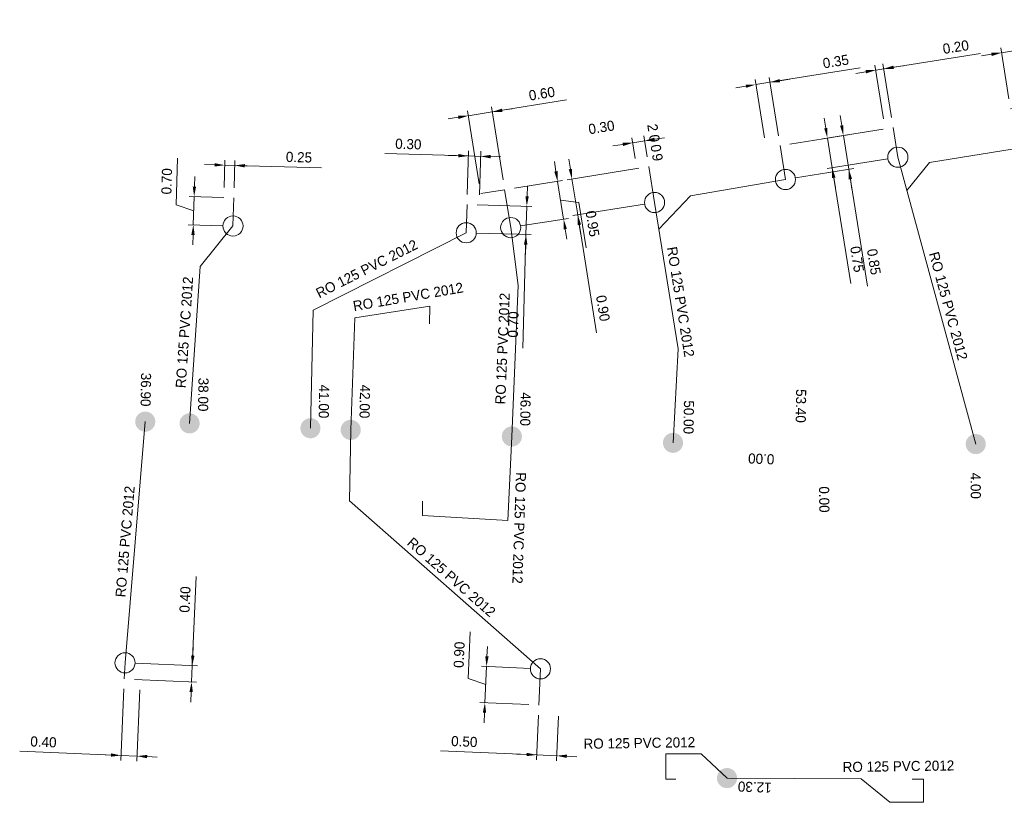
# Model space of a CAD drawing. Header units: metres. Extents: x 134035 to 140154, y 395174 to 396296.
# Tile 2 of 30: x 134084 to 134109, y 395199 to 395219. Entities that reach past the tile are written whole.
import ezdxf
from ezdxf.enums import TextEntityAlignment as Align

# ---------------------------------------------------------------- set-up
doc = ezdxf.new("R2010")
doc.units = ezdxf.units.M
doc.header["$MEASUREMENT"] = 0
doc.layers.get('Defpoints').update_dxf_attribs({"color": 124, "lineweight": 0})
for name, color, linetype, lineweight in [('Br-aansl-hulpst gem inlaat', 3, 'Continuous', 0), ('Br-aansl-hulpst gem ontstoppingsstuk', 3, 'Continuous', 0), ('Br-aansl-hulpst rwa inlaat', 4, 'Continuous', 0), ('Br-aansl-leiding gem', 3, 'Continuous', 0), ('Br-aansl-leiding rwa', 4, 'Continuous', 0), ('Br-text-aansl leiding gem', 3, 'Continuous', 0), ('Br-text-aansl leiding rwa en vrwa', 4, 'Continuous', 0), ('Br-text-aansl maatvoering', 7, 'Continuous', 0), ('Br-text-aansl opmerkingen', 7, 'Continuous', 0)]:
    doc.layers.add(name, color=color, linetype=linetype, lineweight=lineweight)
doc.styles.add('2.5mm_0', font='arial.ttf')
doc.styles.add('Style-ENGINEERING', font='ENGINEERING.shx')
doc.styles.add('Working 1.25mm', font='WORKING.shx', dxfattribs={"height": 0.00125})
doc.dimstyles.new('til-standaard pijl civiel', dxfattribs={"dimtxt": 0.00125, "dimasz": 0.00125, "dimexe": 0.000625, "dimexo": 0.000625, "dimgap": 0.000625, "dimtad": 1, "dimzin": 3, "dimdsep": 46, "dimtxsty": 'Working 1.25mm', "dimcen": 0, "dimclrd": 256, "dimazin": 0, "dimtfac": 1, "dimtdec": 0, "dimtmove": 1, "dimatfit": 1, "dimfxl": 1, "dimfrac": 2, "dimtolj": 1, "dimtzin": 3, "dimlwd": 0, "dimarcsym": 0})

# ---------------------------------------------------------------- blocks, each defined once
blk = doc.blocks.new('Br0-OS gem')
at = {"layer": 'Br-aansl-hulpst gem ontstoppingsstuk', "color": 3, "linetype": 'Continuous', "lineweight": 0}
blk.add_circle((0, 0), 0.25, dxfattribs=at)
blk = doc.blocks.new('Br0-PI rwa')
at = {"layer": 'Br-aansl-hulpst rwa inlaat'}
h = blk.add_hatch(color=256, dxfattribs=at)
edge = h.paths.add_edge_path()
edge.add_arc((0, 0), 0.25, 0, 360)
blk = doc.blocks.new('Br0-PI gem')
at = {"layer": 'Br-aansl-hulpst gem inlaat'}
h = blk.add_hatch(color=256, dxfattribs=at)
edge = h.paths.add_edge_path()
edge.add_arc((0, 0), 0.25, 0, 360)
blk = doc.blocks.new('*D310')
at = {"layer": 'Br-text-aansl maatvoering', "color": 7, "linetype": 'Continuous', "lineweight": 0, "transparency": 16777216}
for p, q in [((134086.989, 395202.311), (134086.911, 395200.538)), ((134087.388, 395202.293), (134087.311, 395200.52))]:
    blk.add_line(p, q, dxfattribs=at)
at = {"layer": 'Br-text-aansl maatvoering', "linetype": 'Continuous', "lineweight": 0, "transparency": 16777216}
for p, q in [((134084.404, 395200.772), (134086.917, 395200.662)), ((134086.667, 395200.673), (134086.417, 395200.684)), ((134087.316, 395200.645), (134086.917, 395200.662)), ((134087.316, 395200.645), (134086.917, 395200.662)), ((134087.566, 395200.634), (134087.816, 395200.623))]:
    blk.add_line(p, q, dxfattribs=at)
at = {"layer": 'Br-text-aansl maatvoering', "linetype": 'Continuous', "transparency": 16777216}
for points in [[(134086.669, 395200.715), (134086.665, 395200.632), (134086.917, 395200.662)], [(134087.568, 395200.676), (134087.564, 395200.593), (134087.316, 395200.645)]]:
    blk.add_solid(points, dxfattribs=at)
at = {"layer": 'Defpoints', "color": 0, "linetype": 'Continuous', "transparency": 16777216}
for p in [(134086.999, 395202.56), (134087.399, 395202.543), (134086.917, 395200.662)]:
    blk.add_point(p, dxfattribs=at)
at = {"layer": 'Br-text-aansl maatvoering', "color": 7, "linetype": 'Continuous', "lineweight": 0, "transparency": 16777216, "insert": (134084.994, 395200.997), "char_height": 0.25, "attachment_point": 5, "rotation": 357.5083, "style": '2.5mm_0'}
blk.add_mtext('\\A1;\\FENGINEERING;0.40', dxfattribs=at)
blk = doc.blocks.new('*D311')
at = {"layer": 'Br-text-aansl maatvoering', "color": 7, "linetype": 'Continuous', "lineweight": 0, "transparency": 16777216}
for p, q in [((134097.27, 395201.662), (134097.221, 395200.551)), ((134097.769, 395201.64), (134097.72, 395200.529))]:
    blk.add_line(p, q, dxfattribs=at)
at = {"layer": 'Br-text-aansl maatvoering', "linetype": 'Continuous', "lineweight": 0, "transparency": 16777216}
for p, q in [((134094.842, 395200.78), (134097.226, 395200.676)), ((134096.977, 395200.687), (134096.727, 395200.698)), ((134097.726, 395200.654), (134097.226, 395200.676)), ((134097.726, 395200.654), (134097.226, 395200.676)), ((134097.976, 395200.643), (134098.225, 395200.632))]:
    blk.add_line(p, q, dxfattribs=at)
at = {"layer": 'Br-text-aansl maatvoering', "linetype": 'Continuous', "transparency": 16777216}
for points in [[(134096.978, 395200.728), (134096.975, 395200.645), (134097.226, 395200.676)], [(134097.977, 395200.685), (134097.974, 395200.601), (134097.726, 395200.654)]]:
    blk.add_solid(points, dxfattribs=at)
at = {"layer": 'Defpoints', "color": 0, "linetype": 'Continuous', "transparency": 16777216}
for p in [(134097.28, 395201.912), (134097.78, 395201.89), (134097.226, 395200.676)]:
    blk.add_point(p, dxfattribs=at)
at = {"layer": 'Br-text-aansl maatvoering', "color": 7, "linetype": 'Continuous', "lineweight": 0, "transparency": 16777216, "insert": (134095.432, 395201.006), "char_height": 0.25, "attachment_point": 5, "rotation": 357.4886, "style": '2.5mm_0'}
blk.add_mtext('\\A1;\\FENGINEERING;0.50', dxfattribs=at)
blk = doc.blocks.new('*D312')
at = {"layer": 'Br-text-aansl maatvoering', "linetype": 'Continuous', "lineweight": 0, "transparency": 16777216}
for p, q in [((134095.531, 395202.571), (134095.581, 395203.728)), ((134095.994, 395203.119), (134096.005, 395203.369)), ((134095.943, 395201.971), (134095.983, 395202.87)), ((134095.943, 395201.971), (134095.983, 395202.87)), ((134095.963, 395202.42), (134095.531, 395202.571)), ((134095.932, 395201.721), (134095.921, 395201.471))]:
    blk.add_line(p, q, dxfattribs=at)
at = {"layer": 'Br-text-aansl maatvoering', "color": 7, "linetype": 'Continuous', "lineweight": 0, "transparency": 16777216}
for p, q in [((134097.07, 395202.822), (134095.858, 395202.875)), ((134097.031, 395201.923), (134095.818, 395201.976))]:
    blk.add_line(p, q, dxfattribs=at)
at = {"layer": 'Br-text-aansl maatvoering', "linetype": 'Continuous', "transparency": 16777216}
for points in [[(134095.952, 395203.121), (134096.035, 395203.118), (134095.983, 395202.87)], [(134095.891, 395201.723), (134095.974, 395201.719), (134095.943, 395201.971)]]:
    blk.add_solid(points, dxfattribs=at)
at = {"layer": 'Defpoints', "color": 0, "linetype": 'Continuous', "transparency": 16777216}
for p in [(134095.983, 395202.87), (134097.32, 395202.811), (134097.28, 395201.912)]:
    blk.add_point(p, dxfattribs=at)
at = {"layer": 'Br-text-aansl maatvoering', "color": 7, "linetype": 'Continuous', "lineweight": 0, "transparency": 16777216, "insert": (134095.305, 395203.161), "char_height": 0.25, "attachment_point": 5, "rotation": 87.4886, "style": '2.5mm_0'}
blk.add_mtext('\\A1;\\FENGINEERING;0.90', dxfattribs=at)
blk = doc.blocks.new('*D313')
at = {"layer": 'Br-text-aansl maatvoering', "linetype": 'Continuous', "lineweight": 0, "transparency": 16777216}
for p, q in [((134088.782, 395205.099), (134088.686, 395202.887)), ((134088.697, 395203.137), (134088.707, 395203.387)), ((134088.686, 395202.887), (134088.668, 395202.488)), ((134088.686, 395202.887), (134088.668, 395202.488)), ((134088.657, 395202.238), (134088.647, 395201.988))]:
    blk.add_line(p, q, dxfattribs=at)
at = {"layer": 'Br-text-aansl maatvoering', "color": 7, "linetype": 'Continuous', "lineweight": 0, "transparency": 16777216}
for p, q in [((134087.267, 395202.949), (134088.811, 395202.882)), ((134087.249, 395202.55), (134088.793, 395202.482))]:
    blk.add_line(p, q, dxfattribs=at)
at = {"layer": 'Br-text-aansl maatvoering', "linetype": 'Continuous', "transparency": 16777216}
for points in [[(134088.655, 395203.139), (134088.738, 395203.135), (134088.686, 395202.887)], [(134088.616, 395202.24), (134088.699, 395202.236), (134088.668, 395202.488)]]:
    blk.add_solid(points, dxfattribs=at)
at = {"layer": 'Defpoints', "color": 0, "linetype": 'Continuous', "transparency": 16777216}
for p in [(134087.017, 395202.96), (134086.999, 395202.56), (134088.668, 395202.488)]:
    blk.add_point(p, dxfattribs=at)
at = {"layer": 'Br-text-aansl maatvoering', "color": 7, "linetype": 'Continuous', "lineweight": 0, "transparency": 16777216, "insert": (134088.506, 395204.531), "char_height": 0.25, "attachment_point": 5, "rotation": 87.5083, "style": '2.5mm_0'}
blk.add_mtext('\\A1;\\FENGINEERING;0.40', dxfattribs=at)
blk = doc.blocks.new('*D327')
at = {"layer": 'Br-text-aansl maatvoering', "color": 7, "linetype": 'Continuous', "lineweight": 0, "transparency": 16777216}
for p, q in [((134089.473, 395214.754), (134089.493, 395215.431)), ((134089.723, 395214.747), (134089.743, 395215.424))]:
    blk.add_line(p, q, dxfattribs=at)
at = {"layer": 'Br-text-aansl maatvoering', "linetype": 'Continuous', "lineweight": 0, "transparency": 16777216}
for p, q in [((134089.239, 395215.313), (134088.99, 395215.321)), ((134089.489, 395215.306), (134089.739, 395215.299)), ((134089.489, 395215.306), (134089.739, 395215.299)), ((134091.894, 395215.236), (134089.739, 395215.299)), ((134089.989, 395215.291), (134090.239, 395215.284))]:
    blk.add_line(p, q, dxfattribs=at)
at = {"layer": 'Br-text-aansl maatvoering', "linetype": 'Continuous', "transparency": 16777216}
for points in [[(134089.241, 395215.355), (134089.238, 395215.272), (134089.489, 395215.306)], [(134089.99, 395215.333), (134089.988, 395215.25), (134089.739, 395215.299)]]:
    blk.add_solid(points, dxfattribs=at)
at = {"layer": 'Defpoints', "color": 0, "linetype": 'Continuous', "transparency": 16777216}
for p in [(134089.739, 395215.299), (134089.466, 395214.504), (134089.716, 395214.497)]:
    blk.add_point(p, dxfattribs=at)
at = {"layer": 'Br-text-aansl maatvoering', "color": 7, "linetype": 'Continuous', "lineweight": 0, "transparency": 16777216, "insert": (134091.332, 395215.503), "char_height": 0.25, "attachment_point": 5, "rotation": 358.3293, "style": '2.5mm_0'}
blk.add_mtext('\\A1;\\FENGINEERING;0.25', dxfattribs=at)
blk = doc.blocks.new('*D328')
at = {"layer": 'Br-text-aansl maatvoering', "linetype": 'Continuous', "lineweight": 0, "transparency": 16777216}
for p, q in [((134088.286, 395214.32), (134088.32, 395215.478)), ((134088.738, 395214.775), (134088.746, 395215.025)), ((134088.731, 395214.525), (134088.711, 395213.826)), ((134088.731, 395214.525), (134088.711, 395213.826)), ((134088.721, 395214.176), (134088.286, 395214.32)), ((134088.703, 395213.576), (134088.696, 395213.326))]:
    blk.add_line(p, q, dxfattribs=at)
at = {"layer": 'Br-text-aansl maatvoering', "color": 7, "linetype": 'Continuous', "lineweight": 0, "transparency": 16777216}
for p, q in [((134089.466, 395214.504), (134088.606, 395214.529)), ((134089.446, 395213.804), (134088.586, 395213.829))]:
    blk.add_line(p, q, dxfattribs=at)
at = {"layer": 'Br-text-aansl maatvoering', "linetype": 'Continuous', "transparency": 16777216}
for points in [[(134088.697, 395214.777), (134088.78, 395214.774), (134088.731, 395214.525)], [(134088.662, 395213.577), (134088.745, 395213.575), (134088.711, 395213.826)]]:
    blk.add_solid(points, dxfattribs=at)
at = {"layer": 'Defpoints', "color": 0, "linetype": 'Continuous', "transparency": 16777216}
for p in [(134089.716, 395214.497), (134088.711, 395213.826), (134089.695, 395213.797)]:
    blk.add_point(p, dxfattribs=at)
at = {"layer": 'Br-text-aansl maatvoering', "color": 7, "linetype": 'Continuous', "lineweight": 0, "transparency": 16777216, "insert": (134088.052, 395214.906), "char_height": 0.25, "attachment_point": 5, "rotation": 88.3293, "style": '2.5mm_0'}
blk.add_mtext('\\A1;\\FENGINEERING;0.70', dxfattribs=at)
blk = doc.blocks.new('*D329')
at = {"layer": 'Br-text-aansl maatvoering', "color": 7, "linetype": 'Continuous', "lineweight": 0, "transparency": 16777216}
for p, q in [((134095.507, 395214.579), (134095.539, 395215.659)), ((134095.807, 395214.57), (134095.839, 395215.65))]:
    blk.add_line(p, q, dxfattribs=at)
at = {"layer": 'Br-text-aansl maatvoering', "linetype": 'Continuous', "lineweight": 0, "transparency": 16777216}
for p, q in [((134093.458, 395215.594), (134095.535, 395215.534)), ((134095.285, 395215.541), (134095.035, 395215.548)), ((134095.535, 395215.534), (134095.835, 395215.525)), ((134095.535, 395215.534), (134095.835, 395215.525)), ((134096.085, 395215.518), (134096.335, 395215.511))]:
    blk.add_line(p, q, dxfattribs=at)
at = {"layer": 'Br-text-aansl maatvoering', "linetype": 'Continuous', "transparency": 16777216}
for points in [[(134095.286, 395215.583), (134095.284, 395215.5), (134095.535, 395215.534)], [(134096.086, 395215.56), (134096.084, 395215.476), (134095.835, 395215.525)]]:
    blk.add_solid(points, dxfattribs=at)
at = {"layer": 'Defpoints', "color": 0, "linetype": 'Continuous', "transparency": 16777216}
for p in [(134095.835, 395215.525), (134095.5, 395214.329), (134095.8, 395214.32)]:
    blk.add_point(p, dxfattribs=at)
at = {"layer": 'Br-text-aansl maatvoering', "color": 7, "linetype": 'Continuous', "lineweight": 0, "transparency": 16777216, "insert": (134094.044, 395215.828), "char_height": 0.25, "attachment_point": 5, "rotation": 358.3416, "style": '2.5mm_0'}
blk.add_mtext('\\A1;\\FENGINEERING;0.30', dxfattribs=at)
blk = doc.blocks.new('*D330')
at = {"layer": 'Br-text-aansl maatvoering', "linetype": 'Continuous', "lineweight": 0, "transparency": 16777216}
for p, q in [((134097.968, 395216.923), (134096.122, 395216.627)), ((134096.122, 395216.627), (134095.53, 395216.532)), ((134096.122, 395216.627), (134095.53, 395216.532)), ((134096.369, 395216.667), (134096.616, 395216.707)), ((134095.283, 395216.493), (134095.036, 395216.453))]:
    blk.add_line(p, q, dxfattribs=at)
at = {"layer": 'Br-text-aansl maatvoering', "color": 7, "linetype": 'Continuous', "lineweight": 0, "transparency": 16777216}
for p, q in [((134095.8, 395214.847), (134095.51, 395216.656)), ((134096.393, 395214.942), (134096.103, 395216.751))]:
    blk.add_line(p, q, dxfattribs=at)
at = {"layer": 'Br-text-aansl maatvoering', "linetype": 'Continuous', "transparency": 16777216}
for points in [[(134096.363, 395216.708), (134096.376, 395216.626), (134096.122, 395216.627)], [(134095.277, 395216.534), (134095.29, 395216.452), (134095.53, 395216.532)]]:
    blk.add_solid(points, dxfattribs=at)
at = {"layer": 'Defpoints', "color": 0, "linetype": 'Continuous', "transparency": 16777216}
for p in [(134095.53, 395216.532), (134096.432, 395214.695), (134095.84, 395214.6)]:
    blk.add_point(p, dxfattribs=at)
at = {"layer": 'Br-text-aansl maatvoering', "color": 7, "linetype": 'Continuous', "lineweight": 0, "transparency": 16777216, "insert": (134097.356, 395217.08), "char_height": 0.25, "attachment_point": 5, "rotation": 9.1116, "style": '2.5mm_0'}
blk.add_mtext('\\A1;\\FENGINEERING;0.60', dxfattribs=at)
blk = doc.blocks.new('*D331')
at = {"layer": 'Br-text-aansl maatvoering', "color": 7, "linetype": 'Continuous', "lineweight": 0, "transparency": 16777216}
for p, q in [((134099.672, 395215.468), (134099.59, 395215.985)), ((134099.969, 395215.515), (134099.886, 395216.032))]:
    blk.add_line(p, q, dxfattribs=at)
at = {"layer": 'Br-text-aansl maatvoering', "linetype": 'Continuous', "lineweight": 0, "transparency": 16777216}
for p, q in [((134099.609, 395215.861), (134099.906, 395215.909)), ((134100.152, 395215.948), (134100.399, 395215.988)), ((134099.362, 395215.822), (134099.116, 395215.782))]:
    blk.add_line(p, q, dxfattribs=at)
at = {"layer": 'Br-text-aansl maatvoering', "linetype": 'Continuous', "transparency": 16777216}
for points in [[(134100.146, 395215.99), (134100.159, 395215.907), (134099.906, 395215.909)], [(134099.356, 395215.863), (134099.369, 395215.781), (134099.609, 395215.861)]]:
    blk.add_solid(points, dxfattribs=at)
at = {"layer": 'Defpoints', "color": 0, "linetype": 'Continuous', "transparency": 16777216}
for p in [(134099.906, 395215.909), (134099.712, 395215.221), (134100.008, 395215.269)]:
    blk.add_point(p, dxfattribs=at)
at = {"layer": 'Br-text-aansl maatvoering', "color": 7, "linetype": 'Continuous', "lineweight": 0, "transparency": 16777216, "insert": (134098.834, 395216.244), "char_height": 0.25, "attachment_point": 5, "rotation": 9.1112, "style": '2.5mm_0'}
blk.add_mtext('\\A1;\\FENGINEERING;0.30', dxfattribs=at)
blk = doc.blocks.new('*D332')
at = {"layer": 'Br-text-aansl maatvoering', "linetype": 'Continuous', "lineweight": 0, "transparency": 16777216}
for p, q in [((134105.249, 395217.72), (134103.011, 395217.361)), ((134102.665, 395217.306), (134103.011, 395217.361)), ((134102.665, 395217.306), (134103.011, 395217.361)), ((134103.258, 395217.401), (134103.504, 395217.44)), ((134102.418, 395217.266), (134102.171, 395217.227))]:
    blk.add_line(p, q, dxfattribs=at)
at = {"layer": 'Br-text-aansl maatvoering', "color": 7, "linetype": 'Continuous', "lineweight": 0, "transparency": 16777216}
for p, q in [((134102.877, 395215.982), (134102.645, 395217.429)), ((134103.223, 395216.037), (134102.991, 395217.485))]:
    blk.add_line(p, q, dxfattribs=at)
at = {"layer": 'Br-text-aansl maatvoering', "linetype": 'Continuous', "transparency": 16777216}
for points in [[(134103.251, 395217.442), (134103.264, 395217.36), (134103.011, 395217.361)], [(134102.412, 395217.307), (134102.425, 395217.225), (134102.665, 395217.306)]]:
    blk.add_solid(points, dxfattribs=at)
at = {"layer": 'Defpoints', "color": 0, "linetype": 'Continuous', "transparency": 16777216}
for p in [(134103.011, 395217.361), (134102.917, 395215.735), (134103.263, 395215.79)]:
    blk.add_point(p, dxfattribs=at)
at = {"layer": 'Br-text-aansl maatvoering', "color": 7, "linetype": 'Continuous', "lineweight": 0, "transparency": 16777216, "insert": (134104.647, 395217.878), "char_height": 0.25, "attachment_point": 5, "rotation": 9.1115, "style": '2.5mm_0'}
blk.add_mtext('\\A1;\\FENGINEERING;0.35', dxfattribs=at)
blk = doc.blocks.new('*D333')
at = {"layer": 'Br-text-aansl maatvoering', "linetype": 'Continuous', "lineweight": 0, "transparency": 16777216}
for p, q in [((134111.554, 395218.545), (134109.152, 395218.159)), ((134108.757, 395218.095), (134109.152, 395218.159)), ((134108.757, 395218.095), (134109.152, 395218.159)), ((134109.399, 395218.198), (134109.646, 395218.238)), ((134108.51, 395218.056), (134108.263, 395218.016))]:
    blk.add_line(p, q, dxfattribs=at)
at = {"layer": 'Br-text-aansl maatvoering', "color": 7, "linetype": 'Continuous', "lineweight": 0, "transparency": 16777216}
for p, q in [((134108.94, 395216.954), (134108.737, 395218.219)), ((134109.335, 395217.017), (134109.132, 395218.282))]:
    blk.add_line(p, q, dxfattribs=at)
at = {"layer": 'Br-text-aansl maatvoering', "linetype": 'Continuous', "transparency": 16777216}
for points in [[(134108.504, 395218.097), (134108.517, 395218.015), (134108.757, 395218.095)], [(134109.392, 395218.24), (134109.405, 395218.157), (134109.152, 395218.159)]]:
    blk.add_solid(points, dxfattribs=at)
at = {"layer": 'Defpoints', "color": 0, "linetype": 'Continuous', "transparency": 16777216}
for p in [(134109.152, 395218.159), (134108.98, 395216.707), (134109.375, 395216.77)]:
    blk.add_point(p, dxfattribs=at)
at = {"layer": 'Br-text-aansl maatvoering', "color": 7, "linetype": 'Continuous', "lineweight": 0, "transparency": 16777216, "insert": (134110.942, 395218.701), "char_height": 0.25, "attachment_point": 5, "rotation": 9.1237, "style": '2.5mm_0'}
blk.add_mtext('\\A1;\\FENGINEERING;0.40', dxfattribs=at)
blk = doc.blocks.new('*D341')
at = {"layer": 'Br-text-aansl maatvoering', "linetype": 'Continuous', "lineweight": 0, "transparency": 16777216}
for p, q in [((134097.705, 395215.152), (134097.666, 395215.399)), ((134097.745, 395214.905), (134097.895, 395213.967)), ((134097.745, 395214.905), (134097.895, 395213.967)), ((134097.82, 395214.436), (134098.274, 395214.376)), ((134098.274, 395214.376), (134098.454, 395213.252)), ((134097.935, 395213.721), (134097.974, 395213.474))]:
    blk.add_line(p, q, dxfattribs=at)
at = {"layer": 'Br-text-aansl maatvoering', "color": 7, "linetype": 'Continuous', "lineweight": 0, "transparency": 16777216}
for p, q in [((134096.679, 395214.735), (134097.868, 395214.925)), ((134096.83, 395213.797), (134098.019, 395213.987))]:
    blk.add_line(p, q, dxfattribs=at)
at = {"layer": 'Br-text-aansl maatvoering', "linetype": 'Continuous', "transparency": 16777216}
for points in [[(134097.746, 395215.159), (134097.664, 395215.146), (134097.745, 395214.905)], [(134097.976, 395213.727), (134097.894, 395213.714), (134097.895, 395213.967)]]:
    blk.add_solid(points, dxfattribs=at)
at = {"layer": 'Defpoints', "color": 0, "linetype": 'Continuous', "transparency": 16777216}
for p in [(134096.432, 395214.695), (134097.895, 395213.967), (134096.583, 395213.757)]:
    blk.add_point(p, dxfattribs=at)
at = {"layer": 'Br-text-aansl maatvoering', "color": 7, "linetype": 'Continuous', "lineweight": 0, "transparency": 16777216, "insert": (134098.612, 395213.854), "char_height": 0.25, "attachment_point": 5, "rotation": 279.1116, "style": '2.5mm_0'}
blk.add_mtext('\\A1;\\FENGINEERING;0.95', dxfattribs=at)
blk = doc.blocks.new('*D342')
at = {"layer": 'Br-text-aansl maatvoering', "linetype": 'Continuous', "lineweight": 0, "transparency": 16777216}
for p, q in [((134108.235, 395218.08), (134105.834, 395217.695)), ((134105.389, 395217.623), (134105.143, 395217.584)), ((134105.834, 395217.695), (134105.636, 395217.663)), ((134105.834, 395217.695), (134105.636, 395217.663)), ((134106.081, 395217.734), (134106.327, 395217.774))]:
    blk.add_line(p, q, dxfattribs=at)
at = {"layer": 'Br-text-aansl maatvoering', "color": 7, "linetype": 'Continuous', "lineweight": 0, "transparency": 16777216}
for p, q in [((134105.83, 395216.455), (134105.616, 395217.786)), ((134106.027, 395216.487), (134105.814, 395217.818))]:
    blk.add_line(p, q, dxfattribs=at)
at = {"layer": 'Br-text-aansl maatvoering', "linetype": 'Continuous', "transparency": 16777216}
for points in [[(134105.383, 395217.664), (134105.396, 395217.582), (134105.636, 395217.663)], [(134106.074, 395217.775), (134106.087, 395217.693), (134105.834, 395217.695)]]:
    blk.add_solid(points, dxfattribs=at)
at = {"layer": 'Defpoints', "color": 0, "linetype": 'Continuous', "transparency": 16777216}
for p in [(134105.636, 395217.663), (134105.87, 395216.209), (134106.067, 395216.24)]:
    blk.add_point(p, dxfattribs=at)
at = {"layer": 'Br-text-aansl maatvoering', "color": 7, "linetype": 'Continuous', "lineweight": 0, "transparency": 16777216, "insert": (134107.623, 395218.236), "char_height": 0.25, "attachment_point": 5, "rotation": 9.1138, "style": '2.5mm_0'}
blk.add_mtext('\\A1;\\FENGINEERING;0.20', dxfattribs=at)
blk = doc.blocks.new('*D343')
at = {"layer": 'Br-text-aansl maatvoering', "linetype": 'Continuous', "lineweight": 0, "transparency": 16777216}
for p, q in [((134104.398, 395216.226), (134104.359, 395216.473)), ((134104.438, 395215.979), (134104.556, 395215.241)), ((134104.438, 395215.979), (134104.556, 395215.241)), ((134105.017, 395212.371), (134104.556, 395215.241)), ((134104.596, 395214.995), (134104.636, 395214.748))]:
    blk.add_line(p, q, dxfattribs=at)
at = {"layer": 'Br-text-aansl maatvoering', "color": 7, "linetype": 'Continuous', "lineweight": 0, "transparency": 16777216}
for p, q in [((134105.82, 395216.201), (134104.315, 395215.959)), ((134105.939, 395215.463), (134104.433, 395215.222))]:
    blk.add_line(p, q, dxfattribs=at)
at = {"layer": 'Br-text-aansl maatvoering', "linetype": 'Continuous', "transparency": 16777216}
for points in [[(134104.44, 395216.232), (134104.357, 395216.219), (134104.438, 395215.979)], [(134104.637, 395215.001), (134104.555, 395214.988), (134104.556, 395215.241)]]:
    blk.add_solid(points, dxfattribs=at)
at = {"layer": 'Defpoints', "color": 0, "linetype": 'Continuous', "transparency": 16777216}
for p in [(134106.067, 395216.24), (134106.185, 395215.503), (134104.556, 395215.241)]:
    blk.add_point(p, dxfattribs=at)
at = {"layer": 'Br-text-aansl maatvoering', "color": 7, "linetype": 'Continuous', "lineweight": 0, "transparency": 16777216, "insert": (134105.174, 395212.973), "char_height": 0.25, "attachment_point": 5, "rotation": 279.1138, "style": '2.5mm_0'}
blk.add_mtext('\\A1;\\FENGINEERING;0.75', dxfattribs=at)
blk = doc.blocks.new('*D344')
at = {"layer": 'Br-text-aansl maatvoering', "linetype": 'Continuous', "lineweight": 0, "transparency": 16777216}
for p, q in [((134104.794, 395216.289), (134104.755, 395216.536)), ((134104.834, 395216.042), (134104.969, 395215.203)), ((134104.834, 395216.042), (134104.969, 395215.203)), ((134105.433, 395212.307), (134104.969, 395215.203)), ((134105.008, 395214.956), (134105.048, 395214.709))]:
    blk.add_line(p, q, dxfattribs=at)
at = {"layer": 'Br-text-aansl maatvoering', "color": 7, "linetype": 'Continuous', "lineweight": 0, "transparency": 16777216}
for p, q in [((134103.509, 395215.83), (134104.957, 395216.062)), ((134103.644, 395214.991), (134105.092, 395215.223))]:
    blk.add_line(p, q, dxfattribs=at)
at = {"layer": 'Br-text-aansl maatvoering', "linetype": 'Continuous', "transparency": 16777216}
for points in [[(134104.836, 395216.296), (134104.753, 395216.283), (134104.834, 395216.042)], [(134105.049, 395214.963), (134104.967, 395214.95), (134104.969, 395215.203)]]:
    blk.add_solid(points, dxfattribs=at)
at = {"layer": 'Defpoints', "color": 0, "linetype": 'Continuous', "transparency": 16777216}
for p in [(134103.263, 395215.79), (134104.969, 395215.203), (134103.397, 395214.951)]:
    blk.add_point(p, dxfattribs=at)
at = {"layer": 'Br-text-aansl maatvoering', "color": 7, "linetype": 'Continuous', "lineweight": 0, "transparency": 16777216, "insert": (134105.591, 395212.909), "char_height": 0.25, "attachment_point": 5, "rotation": 279.1115, "style": '2.5mm_0'}
blk.add_mtext('\\A1;\\FENGINEERING;0.85', dxfattribs=at)
blk = doc.blocks.new('*D345')
at = {"layer": 'Br-text-aansl maatvoering', "linetype": 'Continuous', "lineweight": 0, "transparency": 16777216}
for p, q in [((134098.063, 395215.21), (134098.024, 395215.457)), ((134098.103, 395214.963), (134098.246, 395214.074)), ((134098.103, 395214.963), (134098.246, 395214.074)), ((134098.715, 395211.145), (134098.246, 395214.074)), ((134098.285, 395213.827), (134098.325, 395213.581))]:
    blk.add_line(p, q, dxfattribs=at)
at = {"layer": 'Br-text-aansl maatvoering', "color": 7, "linetype": 'Continuous', "lineweight": 0, "transparency": 16777216}
for p, q in [((134099.761, 395215.229), (134097.98, 395214.943)), ((134099.904, 395214.34), (134098.122, 395214.055))]:
    blk.add_line(p, q, dxfattribs=at)
at = {"layer": 'Br-text-aansl maatvoering', "linetype": 'Continuous', "transparency": 16777216}
for points in [[(134098.105, 395215.216), (134098.022, 395215.203), (134098.103, 395214.963)], [(134098.326, 395213.834), (134098.244, 395213.821), (134098.246, 395214.074)]]:
    blk.add_solid(points, dxfattribs=at)
at = {"layer": 'Defpoints', "color": 0, "linetype": 'Continuous', "transparency": 16777216}
for p in [(134100.008, 395215.269), (134100.151, 395214.38), (134098.246, 395214.074)]:
    blk.add_point(p, dxfattribs=at)
at = {"layer": 'Br-text-aansl maatvoering', "color": 7, "linetype": 'Continuous', "lineweight": 0, "transparency": 16777216, "insert": (134098.871, 395211.757), "char_height": 0.25, "attachment_point": 5, "rotation": 279.1112, "style": '2.5mm_0'}
blk.add_mtext('\\A1;\\FENGINEERING;0.90', dxfattribs=at)
blk = doc.blocks.new('*D346')
at = {"layer": 'Br-text-aansl maatvoering', "linetype": 'Continuous', "lineweight": 0, "transparency": 16777216}
for p, q in [((134096.99, 395214.536), (134096.997, 395214.786)), ((134096.982, 395214.286), (134096.962, 395213.586)), ((134096.982, 395214.286), (134096.962, 395213.586)), ((134096.881, 395210.768), (134096.962, 395213.586)), ((134096.955, 395213.336), (134096.948, 395213.086))]:
    blk.add_line(p, q, dxfattribs=at)
at = {"layer": 'Br-text-aansl maatvoering', "color": 7, "linetype": 'Continuous', "lineweight": 0, "transparency": 16777216}
for p, q in [((134095.75, 395214.321), (134097.107, 395214.282)), ((134095.73, 395213.622), (134097.087, 395213.582))]:
    blk.add_line(p, q, dxfattribs=at)
at = {"layer": 'Br-text-aansl maatvoering', "linetype": 'Continuous', "transparency": 16777216}
for points in [[(134096.948, 395214.537), (134097.031, 395214.534), (134096.982, 395214.286)], [(134096.913, 395213.337), (134096.997, 395213.335), (134096.962, 395213.586)]]:
    blk.add_solid(points, dxfattribs=at)
at = {"layer": 'Defpoints', "color": 0, "linetype": 'Continuous', "transparency": 16777216}
for p in [(134095.5, 395214.329), (134095.48, 395213.629), (134096.962, 395213.586)]:
    blk.add_point(p, dxfattribs=at)
at = {"layer": 'Br-text-aansl maatvoering', "color": 7, "linetype": 'Continuous', "lineweight": 0, "transparency": 16777216, "insert": (134096.646, 395211.354), "char_height": 0.25, "attachment_point": 5, "rotation": 88.3416, "style": '2.5mm_0'}
blk.add_mtext('\\A1;\\FENGINEERING;0.70', dxfattribs=at)

msp = doc.modelspace()

# ---------------------------------------------------------------- linework, layer by layer
at = {"layer": 'Br-aansl-leiding gem'}
for p, q in [((134106.41, 395214.675), (134106.969, 395215.371)), ((134100.257, 395213.718), (134101.046, 395214.542))]:
    msp.add_line(p, q, dxfattribs=at)
at = {"layer": 'Br-aansl-leiding gem', "flags": 128}
for points in [[(134108.98, 395216.707), (134109.375, 395216.77), (134109.534, 395215.783), (134106.969, 395215.371)], [(134106.067, 395216.24), (134106.185, 395215.503), (134108.118, 395208.387)], [(134103.263, 395215.79), (134103.263, 395215.79), (134103.397, 395214.951), (134101.046, 395214.542)], [(134100.008, 395215.269), (134100.008, 395215.269), (134100.151, 395214.38), (134100.733, 395210.749), (134100.609, 395208.418)], [(134095.84, 395214.6), (134096.432, 395214.695), (134096.583, 395213.757)], [(134089.716, 395214.497), (134089.716, 395214.497), (134089.695, 395213.797)], [(134095.5, 395214.329), (134095.5, 395214.329), (134095.48, 395213.629), (134091.687, 395211.708), (134091.616, 395208.78)], [(134088.618, 395208.9), (134088.883, 395212.791), (134089.695, 395213.797)], [(134096.612, 395208.576), (134096.766, 395212.322), (134096.583, 395213.757)], [(134086.999, 395202.56), (134086.999, 395202.56), (134087.017, 395202.96), (134087.519, 395208.944)], [(134097.28, 395201.912), (134097.28, 395201.912), (134097.32, 395202.811), (134092.584, 395206.98), (134092.615, 395208.739)]]:
    msp.add_lwpolyline(points, dxfattribs=at)
at = {"layer": 'Br-aansl-leiding rwa'}
for p, q in [((134094.572, 395211.367), (134094.578, 395211.805)), ((134101.948, 395200.101), (134105.273, 395200.08))]:
    msp.add_line(p, q, dxfattribs=at)
at = {"layer": 'Br-aansl-leiding rwa', "flags": 128}
for points in [[(134092.615, 395208.739), (134092.715, 395211.521), (134094.578, 395211.805)], [(134094.396, 395206.972), (134094.396, 395206.611), (134096.512, 395206.495), (134096.612, 395208.576)], [(134100.68, 395200.078), (134100.431, 395200.078), (134100.431, 395200.704), (134101.311, 395200.704), (134101.948, 395200.101)], [(134106.537, 395200.076), (134106.818, 395200.076), (134106.818, 395199.5), (134105.983, 395199.5), (134105.273, 395200.08)]]:
    msp.add_lwpolyline(points, dxfattribs=at)

# ---------------------------------------------------------------- block references
at = {"layer": 'Br-aansl-hulpst gem inlaat'}
for p in [(134087.519, 395208.944), (134088.618, 395208.9), (134091.616, 395208.78), (134092.615, 395208.739), (134096.612, 395208.576), (134100.609, 395208.418), (134108.118, 395208.387)]:
    msp.add_blockref('Br0-PI gem', p, dxfattribs=at)
at = {"layer": 'Br-aansl-hulpst gem ontstoppingsstuk', "color": 3, "linetype": 'Continuous', "lineweight": 0}
for p in [(134106.185, 395215.503), (134103.397, 395214.951), (134100.151, 395214.38), (134089.695, 395213.797), (134096.583, 395213.757), (134095.48, 395213.629), (134087.017, 395202.96), (134097.32, 395202.811)]:
    msp.add_blockref('Br0-OS gem', p, dxfattribs=at)
at = {"layer": 'Br-aansl-hulpst rwa inlaat'}
msp.add_blockref('Br0-PI rwa', (134101.948, 395200.101), dxfattribs=at)

# ---------------------------------------------------------------- texts
at = {"layer": 'Br-text-aansl leiding gem', "style": 'Style-ENGINEERING'}
for rotation, p in [(26.857, (134093.068, 395212.625)), (279.1112, (134100.676, 395211.896)), (285.1989, (134107.317, 395211.78)), (86.1055, (134088.614, 395211.15)), (87.6526, (134096.504, 395210.75)), (85.2004, (134087.143, 395205.958)), (318.6455, (134095.031, 395204.992))]:
    msp.add_text('RO 125 PVC 2012', height=0.25, rotation=rotation, dxfattribs=at).set_placement(p, align=Align.CENTER)
at = {"layer": 'Br-text-aansl leiding rwa en vrwa', "style": 'Style-ENGINEERING'}
for rotation, p in [(9.7637, (134094.06, 395211.919)), (268.1242, (134096.669, 395206.309)), (0.8461, (134099.775, 395200.847)), (0.8461, (134106.202, 395200.27))]:
    msp.add_text('RO 125 PVC 2012', height=0.25, rotation=rotation, dxfattribs=at).set_placement(p, align=Align.CENTER)
at = {"layer": 'Br-text-aansl maatvoering', "linetype": 'Continuous', "lineweight": 0, "style": 'Style-ENGINEERING'}
for s, rotation, p in [('36.90', 269.1467, (134087.527, 395209.32)), ('38.00', 269.1467, (134088.952, 395209.197)), ('41.00', 269.1467, (134091.945, 395209.025)), ('42.00', 269.1467, (134092.958, 395209.025)), ('46.00', 269.1467, (134096.942, 395208.836)), ('53.40', 269.1467, (134103.776, 395208.914)), ('50.00', 269.1467, (134100.993, 395208.635)), ('0.00', 177.5854, (134102.472, 395208.034)), ('4.00', 270.7238, (134108.12, 395207.027)), ('0.00', 270.7238, (134104.364, 395206.687))]:
    msp.add_text(s, height=0.25, rotation=rotation, dxfattribs=at).set_placement(p, align=Align.MIDDLE_RIGHT)
at = {"layer": 'Br-text-aansl maatvoering', "style": 'Style-ENGINEERING'}
msp.add_text('12.30', height=0.25, rotation=177.5854, dxfattribs=at).set_placement((134102.218, 395199.894), align=Align.MIDDLE_RIGHT)
at = {"layer": 'Br-text-aansl opmerkingen', "style": 'Style-ENGINEERING'}
for s, p in [('2', (134100.121, 395216.144)), ('0', (134100.163, 395215.88)), ('0', (134100.203, 395215.635)), ('9', (134100.239, 395215.409))]:
    msp.add_text(s, height=0.25, rotation=279.1112, dxfattribs=at).set_placement(p, align=Align.MIDDLE_RIGHT)

# ---------------------------------------------------------------- dimensions: what is measured, and where the dimension line sits
at = {"layer": 'Br-text-aansl maatvoering', "linetype": 'Continuous', "lineweight": 0}
for base, p1, p2, angle, picture, middle in [((134109.152, 395218.159), (134108.98, 395216.707), (134109.375, 395216.77), 9.1237, '*D333', (134110.942, 395218.7)), ((134105.636, 395217.663), (134106.067, 395216.24), (134105.87, 395216.209), 189.1138, '*D342', (134107.623, 395218.235)), ((134103.011, 395217.361), (134102.917, 395215.735), (134103.263, 395215.79), 9.1115, '*D332', (134104.647, 395217.877)), ((134095.53, 395216.532), (134096.432, 395214.695), (134095.84, 395214.6), 189.1116, '*D330', (134097.357, 395217.079)), ((134099.906, 395215.909), (134099.712, 395215.221), (134100.008, 395215.269), 9.1112, '*D331', (134098.874, 395215.997)), ((134104.969, 395215.203), (134103.263, 395215.79), (134103.397, 395214.951), 279.1115, '*D344', (134105.59, 395212.908)), ((134104.556, 395215.241), (134106.067, 395216.24), (134106.185, 395215.503), 279.1138, '*D343', (134105.173, 395212.973)), ((134095.835, 395215.525), (134095.5, 395214.329), (134095.8, 395214.32), 358.3416, '*D329', (134094.044, 395215.827)), ((134089.739, 395215.299), (134089.466, 395214.504), (134089.716, 395214.497), 358.3293, '*D327', (134091.332, 395215.502)), ((134098.246, 395214.074), (134100.008, 395215.269), (134100.151, 395214.38), 279.1112, '*D345', (134098.871, 395211.757)), ((134096.962, 395213.586), (134095.5, 395214.329), (134095.48, 395213.629), 268.3416, '*D346', (134096.647, 395211.354)), ((134088.668, 395202.488), (134087.017, 395202.96), (134086.999, 395202.56), 267.5083, '*D313', (134088.507, 395204.531)), ((134086.917, 395200.662), (134087.399, 395202.543), (134086.999, 395202.56), 177.5083, '*D310', (134084.994, 395200.996)), ((134097.226, 395200.676), (134097.78, 395201.89), (134097.28, 395201.912), 177.4886, '*D311', (134095.432, 395201.005))]:
    dim = msp.add_linear_dim(base=base, p1=p1, p2=p2, angle=angle, text='\\FENGINEERING;<>', dimstyle='til-standaard pijl civiel', override={"dimtxt": 0.25, "dimasz": 0.25, "dimexe": 0.125, "dimexo": 0.25, "dimgap": 0.125, "dimtxsty": '2.5mm_0', "dimclre": 7, "dimclrt": 7, "dimtdec": 2, "dimlwe": 0}, dxfattribs=at)
    dim.commit()
    dim.dimension.update_dxf_attribs({"geometry": picture, "text_midpoint": middle, "dimtype": 160})
for base, p1, p2, angle, picture, middle in [((134088.711, 395213.826), (134089.716, 395214.497), (134089.695, 395213.797), 268.3293, '*D328', (134088.039, 395214.452)), ((134097.895, 395213.967), (134096.432, 395214.695), (134096.583, 395213.757), 279.1116, '*D341', (134098.541, 395214.292)), ((134095.983, 395202.87), (134097.28, 395201.912), (134097.32, 395202.811), 87.4886, '*D312', (134095.285, 395202.707))]:
    dim = msp.add_linear_dim(base=base, p1=p1, p2=p2, angle=angle, text='\\FENGINEERING;<>', dimstyle='til-standaard pijl civiel', override={"dimtxt": 0.25, "dimasz": 0.25, "dimexe": 0.125, "dimexo": 0.25, "dimgap": 0.125, "dimtxsty": '2.5mm_0', "dimclre": 7, "dimclrt": 7, "dimtdec": 2, "dimlwe": 0}, dxfattribs=at)
    dim.commit()
    dim.dimension.update_dxf_attribs({"geometry": picture, "text_midpoint": middle})

doc.saveas('drawing.dxf')
